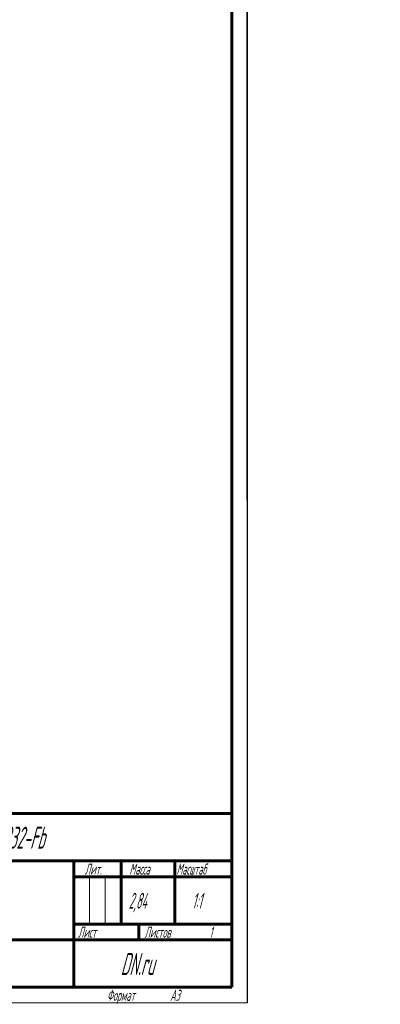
# Model space of a CAD drawing. Header units: millimetres. Extents: x 0 to 339, y 0 to 547.
# Tile 12 of 13: x 225 to 339, y 0 to 312. Entities that reach past the tile are written whole.
import ezdxf

# ---------------------------------------------------------------- set-up
doc = ezdxf.new("R2010")
doc.units = ezdxf.units.MM
for name, pattern in [('K5LT_BASIC', [0]), ('K5LT_THIN', [0]), ('K5LT_THIN_INCLUDED_TO_HATCHING', [0])]:
    doc.linetypes.add(name, pattern=pattern)
doc.layers.add('Системный слой', color=7, linetype='Continuous')
doc.layers.add('Системный слой (1)', color=251, linetype='Continuous', true_color=0x6c6c6c)
doc.styles.add('KDIMTEXTSTYLE', font='GOST_AU.SHX', dxfattribs={"width": 0.96, "oblique": 15, "height": 5})
doc.styles.add('KTEXTSTYLE', font='GOST_AU.SHX', dxfattribs={"width": 0.56, "height": 5})
doc.dimstyles.new('KDIMSTYLE (1.00)', dxfattribs={"dimtxt": 5, "dimasz": 1, "dimexe": 2, "dimexo": 0, "dimgap": 1, "dimtad": 1, "dimtxsty": 'KDIMTEXTSTYLE', "dimsah": 1, "dimcen": 0, "dimdle": 1, "dimadec": 0, "dimazin": 0, "dimtfac": 0.667, "dimtmove": 0, "dimatfit": 3, "dimfxl": 1, "dimtvp": 1, "dimtolj": 1, "dimtzin": 0, "dimarcsym": 0})

# ---------------------------------------------------------------- blocks, each defined once
blk = doc.blocks.new('U31')
at = {"layer": 'Системный слой (1)', "color": 7, "linetype": 'K5LT_THIN_INCLUDED_TO_HATCHING', "lineweight": 18, "true_color": 0xffffff}
for p, q in [((296.751171, 420.001415), (296.845645, -0.000365)), ((296.845645, -0.000365), (0.34567, -0.067058))]:
    blk.add_line(p, q, dxfattribs=at)
blk = doc.blocks.new('KDIMARROW_01')
at = {"layer": 'Системный слой'}
blk.add_hatch(color=0, dxfattribs=at).paths.add_polyline_path([(-5, -0.66), (0, 0), (-5, 0.66), (-4.5, 0)])
at = {"layer": 'Системный слой', "color": 0, "linetype": 'K5LT_THIN', "lineweight": 18}
for p, q in [((-4.5, 0), (-5, 0.66)), ((-5, 0.66), (0, 0)), ((0, 0), (-5, -0.66)), ((-5, -0.66), (-4.5, 0))]:
    blk.add_line(p, q, dxfattribs=at)
at = {"layer": 'Системный слой (1)', "color": 0, "linetype": 'K5LT_THIN', "lineweight": 18}
blk.add_line((135.52, 225.53), (134.52, 225.53), dxfattribs=at)
blk = doc.blocks.new('D2')
at = {"layer": 'Defpoints', "color": 0}
for p in [(135.51801, 321.821005), (135.51801, 168.678258), (203.51801, 155.895758)]:
    blk.add_point(p, dxfattribs=at)
at = {"layer": 'Системный слой (1)', "color": 0, "lineweight": -2}
for p, q in [((135.51801, 168.678258), (135.51801, 323.821005)), ((202.51801, 321.821005), (136.51801, 321.821005)), ((203.51801, 155.895758), (203.51801, 323.821005))]:
    blk.add_line(p, q, dxfattribs=at)
blk.add_blockref('KDIMARROW_01', (203.51801, 321.821005), dxfattribs=at)
at = {"layer": 'Системный слой (1)', "color": 0, "lineweight": -2, "rotation": 180}
blk.add_blockref('KDIMARROW_01', (135.51801, 321.821005), dxfattribs=at)
at = {"layer": 'Системный слой (1)', "color": 7, "insert": (169.51801, 325.321005), "char_height": 5, "attachment_point": 5, "style": 'KDIMTEXTSTYLE'}
blk.add_mtext('\\A1;\\H5.0;\\W0.960;\\Q15;68{\\H3.335000;%%p2}', dxfattribs=at)
blk = doc.blocks.new('U32')
at = {"color": 7, "linetype": 'K5LT_THIN', "lineweight": 18, "true_color": 0xffffff}
for p, q in [((297, 420), (297, 0)), ((246.964584, 25), (246.964584, 40)), ((251.9823, 25), (251.9823, 40)), ((297, 0), (0, 0))]:
    blk.add_line(p, q, dxfattribs=at)
at = {"color": 143, "linetype": 'K5LT_BASIC', "lineweight": 60, "true_color": 0x33acca}
for p, q in [((292, 415), (292, 5)), ((107, 60), (292, 60)), ((172, 45), (292, 45)), ((242, 5), (242, 45)), ((257, 25), (257, 45)), ((274, 25), (274, 45)), ((242, 40), (257, 40)), ((257, 40), (292, 40)), ((242, 25), (292, 25)), ((262.574997, 20), (262.574997, 25)), ((172, 20), (242, 20)), ((242, 20), (292, 20)), ((292, 5), (20, 5))]:
    blk.add_line(p, q, dxfattribs=at)
at = {"color": 7, "attachment_point": 1, "style": 'KTEXTSTYLE'}
for s, insert, char_height in [('\\H5.0;\\W1.000;\\Q15;\\Q15;\\W0.560;\\H7.00;VCS3232-Fb', (209.612251, 55.855187), 7), ('\\H5.0;\\W1.000;\\Q15;\\Q15;\\W0.560;\\H3.50;Лит.', (245.471719, 44.177593), 3.5), ('\\H5.0;\\W1.000;\\Q15;\\Q15;\\W0.560;\\H3.50;Масса', (259.584563, 44.177593), 3.5), ('\\H5.0;\\W1.000;\\Q15;\\Q15;\\W0.540;\\H3.50;Масштаб', (274.5231, 44.177593), 3.5), ('\\H5.0;\\W1.000;\\Q15;\\Q15;\\W0.560;2,84', (259.36448, 34.896563), 5), ('\\H5.0;\\W1.000;\\Q15;\\Q15;\\W0.560;{\\c16737820;1:1}', (279.444167, 34.896563), 5), ('\\H5.0;\\W1.000;\\Q15;\\Q15;\\W0.560;\\H3.50;Лист', (243.316128, 24.177597), 3.5), ('\\H5.0;\\W1.000;\\Q15;\\Q15;\\W0.560;\\H3.50;Листов', (264.358936, 24.177597), 3.5), ('\\H5.0;\\W1.000;\\Q15;\\Q15;\\W0.560;\\H3.50;1', (284.905499, 24.177597), 3.5), ('\\H5.0;\\W1.000;\\Q15;\\Q15;\\W0.560;\\H7.00;DN.ru', (256.836, 15.855186), 7), ('\\H5.0;\\W1.000;\\Q15;\\Q15;\\W0.560;\\H3.50;Формат', (252.5, 4.177594), 3.5), ('\\H5.0;\\W1.000;\\Q15;\\Q15;\\W0.560;\\H3.50;A3', (272.5, 4.177594), 3.5)]:
    blk.add_mtext(s, dxfattribs=dict(at, insert=insert, char_height=char_height))

msp = doc.modelspace()

# ---------------------------------------------------------------- block references
msp.add_blockref('U32', (0, 0))
at = {"layer": 'Системный слой (1)'}
msp.add_blockref('U31', (0, 0), dxfattribs=at)

# ---------------------------------------------------------------- dimensions: what is measured, and where the dimension line sits
at = {"layer": 'Системный слой (1)', "color": 7}
dim = msp.add_linear_dim(base=(135.518, 321.821), p1=(203.518, 155.896), p2=(135.518, 168.678), dimstyle='KDIMSTYLE (1.00)', override={"dimexo": 0, "dimpost": '\\H5.0;\\W0.960;\\Q15;<>', "dimblk1": 'KDIMARROW_01', "dimblk2": 'KDIMARROW_01', "dimse1": 0, "dimse2": 0, "dimclrt": 7, "dimtol": 1, "dimtp": 2, "dimtm": 2, "dimtdec": 0, "dimtolj": 1}, dxfattribs=at)
dim.commit()
dim.dimension.update_dxf_attribs({"geometry": 'D2', "text_midpoint": (169.518, 321.821), "dimtype": 160})

doc.saveas('drawing.dxf')
